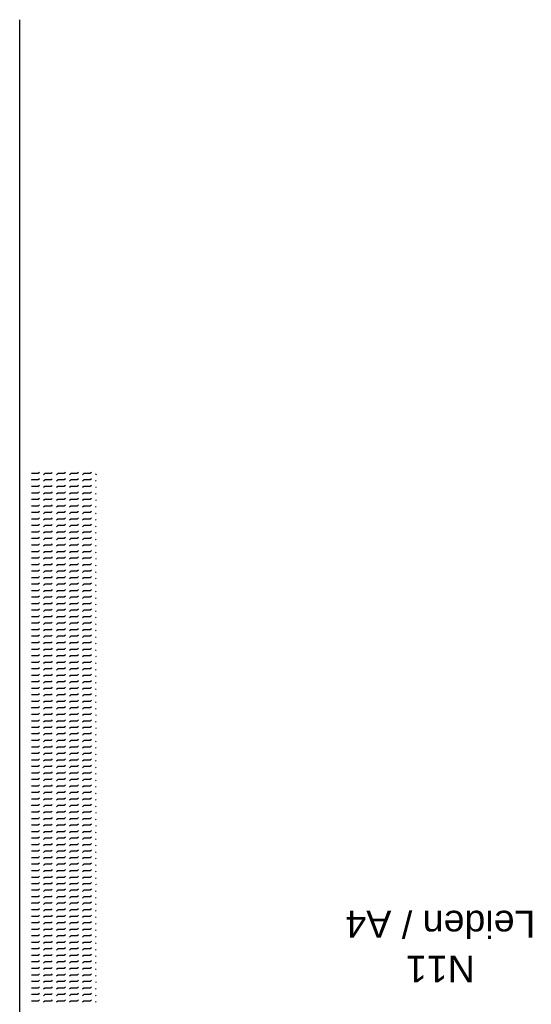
# Model space of a CAD drawing. Header units: metres. Extents: x 3368 to 18268, y -7519 to 4748.
# Tile 15 of 27: x 10986 to 11367, y -5685 to -4953. Entities that reach past the tile are written whole.
import ezdxf

# ---------------------------------------------------------------- set-up
doc = ezdxf.new("R2010")
doc.units = ezdxf.units.M
doc.layers.add('ANWBwit', color=7, linetype='Continuous')
doc.layers.add('VBL-XX-ONDERGROND', color=7, linetype='Continuous')

# ---------------------------------------------------------------- blocks, each defined once
blk = doc.blocks.new('*X39')
at = {"color": 0}
for p, q in [((-832, 3587), (-825, 3595)), ((-775, 3568), (-762, 3581)), ((-762, 3581), (-686, 3581)), ((-686, 3581), (-672, 3595)), ((-623, 3568), (-610, 3581)), ((-610, 3581), (-533, 3581)), ((-533, 3581), (-520, 3595)), ((-471, 3568), (-457, 3581)), ((-457, 3581), (-381, 3581)), ((-381, 3581), (-368, 3595)), ((-318, 3568), (-305, 3581)), ((-305, 3581), (-229, 3581)), ((-229, 3581), (-215, 3595)), ((-166, 3568), (-152, 3581)), ((-152, 3581), (-76, 3581)), ((-76, 3581), (-76, 3582)), ((-832, 3511), (-825, 3519)), ((-775, 3492), (-762, 3505)), ((-762, 3505), (-686, 3505)), ((-686, 3505), (-672, 3519)), ((-623, 3492), (-610, 3505)), ((-610, 3505), (-533, 3505)), ((-533, 3505), (-520, 3519)), ((-471, 3492), (-457, 3505)), ((-457, 3505), (-381, 3505)), ((-381, 3505), (-368, 3519)), ((-318, 3492), (-305, 3505)), ((-305, 3505), (-229, 3505)), ((-229, 3505), (-215, 3519)), ((-166, 3492), (-152, 3505)), ((-152, 3505), (-76, 3505)), ((-76, 3505), (-76, 3505)), ((-832, 3435), (-825, 3442)), ((-832, 3359), (-825, 3366)), ((-775, 3416), (-762, 3429)), ((-775, 3339), (-762, 3353)), ((-762, 3429), (-686, 3429)), ((-762, 3353), (-686, 3353)), ((-686, 3429), (-672, 3442)), ((-686, 3353), (-672, 3366)), ((-623, 3416), (-610, 3429)), ((-623, 3339), (-610, 3353)), ((-610, 3429), (-533, 3429)), ((-610, 3353), (-533, 3353)), ((-533, 3429), (-520, 3442)), ((-533, 3353), (-520, 3366)), ((-471, 3416), (-457, 3429)), ((-471, 3339), (-457, 3353)), ((-457, 3429), (-381, 3429)), ((-457, 3353), (-381, 3353)), ((-381, 3429), (-368, 3442)), ((-381, 3353), (-368, 3366)), ((-318, 3416), (-305, 3429)), ((-318, 3339), (-305, 3353)), ((-305, 3429), (-229, 3429)), ((-305, 3353), (-229, 3353)), ((-229, 3429), (-215, 3442)), ((-229, 3353), (-215, 3366)), ((-166, 3416), (-152, 3429)), ((-166, 3339), (-152, 3353)), ((-152, 3429), (-76, 3429)), ((-152, 3353), (-76, 3353)), ((-76, 3429), (-76, 3429)), ((-76, 3353), (-76, 3353)), ((-832, 3283), (-825, 3290)), ((-775, 3263), (-762, 3277)), ((-762, 3277), (-686, 3277)), ((-686, 3277), (-672, 3290)), ((-623, 3263), (-610, 3277)), ((-610, 3277), (-533, 3277)), ((-533, 3277), (-520, 3290)), ((-471, 3263), (-457, 3277)), ((-457, 3277), (-381, 3277)), ((-381, 3277), (-368, 3290)), ((-318, 3263), (-305, 3277)), ((-305, 3277), (-229, 3277)), ((-229, 3277), (-215, 3290)), ((-166, 3263), (-152, 3277)), ((-152, 3277), (-76, 3277)), ((-76, 3277), (-76, 3277)), ((-832, 3206), (-825, 3214)), ((-832, 3130), (-825, 3138)), ((-775, 3187), (-762, 3200)), ((-775, 3111), (-762, 3124)), ((-762, 3200), (-686, 3200)), ((-762, 3124), (-686, 3124)), ((-686, 3200), (-672, 3214)), ((-686, 3124), (-672, 3138)), ((-623, 3187), (-610, 3200)), ((-623, 3111), (-610, 3124)), ((-610, 3200), (-533, 3200)), ((-610, 3124), (-533, 3124)), ((-533, 3200), (-520, 3214)), ((-533, 3124), (-520, 3138)), ((-471, 3187), (-457, 3200)), ((-471, 3111), (-457, 3124)), ((-457, 3200), (-381, 3200)), ((-457, 3124), (-381, 3124)), ((-381, 3200), (-368, 3214)), ((-381, 3124), (-368, 3138)), ((-318, 3187), (-305, 3200)), ((-318, 3111), (-305, 3124)), ((-305, 3200), (-229, 3200)), ((-305, 3124), (-229, 3124)), ((-229, 3200), (-215, 3214)), ((-229, 3124), (-215, 3138)), ((-166, 3187), (-152, 3200)), ((-166, 3111), (-152, 3124)), ((-152, 3200), (-76, 3200)), ((-152, 3124), (-76, 3124)), ((-76, 3200), (-76, 3201)), ((-76, 3124), (-76, 3124)), ((-832, 3054), (-825, 3061)), ((-775, 3035), (-762, 3048)), ((-762, 3048), (-686, 3048)), ((-686, 3048), (-672, 3061)), ((-623, 3035), (-610, 3048)), ((-610, 3048), (-533, 3048)), ((-533, 3048), (-520, 3061)), ((-471, 3035), (-457, 3048)), ((-457, 3048), (-381, 3048)), ((-381, 3048), (-368, 3061)), ((-318, 3035), (-305, 3048)), ((-305, 3048), (-229, 3048)), ((-229, 3048), (-215, 3061)), ((-166, 3035), (-152, 3048)), ((-152, 3048), (-76, 3048)), ((-76, 3048), (-76, 3048)), ((-832, 2978), (-825, 2985)), ((-832, 2902), (-825, 2909)), ((-775, 2958), (-762, 2972)), ((-775, 2882), (-762, 2896)), ((-762, 2972), (-686, 2972)), ((-762, 2896), (-686, 2896)), ((-686, 2972), (-672, 2985)), ((-686, 2896), (-672, 2909)), ((-623, 2958), (-610, 2972)), ((-623, 2882), (-610, 2896)), ((-610, 2972), (-533, 2972)), ((-610, 2896), (-533, 2896)), ((-533, 2972), (-520, 2985)), ((-533, 2896), (-520, 2909)), ((-471, 2958), (-457, 2972)), ((-471, 2882), (-457, 2896)), ((-457, 2972), (-381, 2972)), ((-457, 2896), (-381, 2896)), ((-381, 2972), (-368, 2985)), ((-381, 2896), (-368, 2909)), ((-318, 2958), (-305, 2972)), ((-318, 2882), (-305, 2896)), ((-305, 2972), (-229, 2972)), ((-305, 2896), (-229, 2896)), ((-229, 2972), (-215, 2985)), ((-229, 2896), (-215, 2909)), ((-166, 2958), (-152, 2972)), ((-166, 2882), (-152, 2896)), ((-152, 2972), (-76, 2972)), ((-152, 2896), (-76, 2896)), ((-76, 2972), (-76, 2972)), ((-76, 2896), (-76, 2896)), ((-832, 2825), (-825, 2833)), ((-775, 2806), (-762, 2819)), ((-762, 2819), (-686, 2819)), ((-686, 2819), (-672, 2833)), ((-623, 2806), (-610, 2819)), ((-610, 2819), (-533, 2819)), ((-533, 2819), (-520, 2833)), ((-471, 2806), (-457, 2819)), ((-457, 2819), (-381, 2819)), ((-381, 2819), (-368, 2833)), ((-318, 2806), (-305, 2819)), ((-305, 2819), (-229, 2819)), ((-229, 2819), (-215, 2833)), ((-166, 2806), (-152, 2819)), ((-152, 2819), (-76, 2819)), ((-76, 2819), (-76, 2820)), ((-832, 2749), (-825, 2757)), ((-832, 2673), (-825, 2680)), ((-775, 2730), (-762, 2743)), ((-775, 2654), (-762, 2667)), ((-762, 2743), (-686, 2743)), ((-762, 2667), (-686, 2667)), ((-686, 2743), (-672, 2757)), ((-686, 2667), (-672, 2680)), ((-623, 2730), (-610, 2743)), ((-623, 2654), (-610, 2667)), ((-610, 2743), (-533, 2743)), ((-610, 2667), (-533, 2667)), ((-533, 2743), (-520, 2757)), ((-533, 2667), (-520, 2680)), ((-471, 2730), (-457, 2743)), ((-471, 2654), (-457, 2667)), ((-457, 2743), (-381, 2743)), ((-457, 2667), (-381, 2667)), ((-381, 2743), (-368, 2757)), ((-381, 2667), (-368, 2680)), ((-318, 2730), (-305, 2743)), ((-318, 2654), (-305, 2667)), ((-305, 2743), (-229, 2743)), ((-305, 2667), (-229, 2667)), ((-229, 2743), (-215, 2757)), ((-229, 2667), (-215, 2680)), ((-166, 2730), (-152, 2743)), ((-166, 2654), (-152, 2667)), ((-152, 2743), (-76, 2743)), ((-152, 2667), (-76, 2667)), ((-76, 2743), (-76, 2743)), ((-76, 2667), (-76, 2667)), ((-832, 2597), (-825, 2604)), ((-775, 2577), (-762, 2591)), ((-762, 2591), (-686, 2591)), ((-686, 2591), (-672, 2604)), ((-623, 2577), (-610, 2591)), ((-610, 2591), (-533, 2591)), ((-533, 2591), (-520, 2604)), ((-471, 2577), (-457, 2591)), ((-457, 2591), (-381, 2591)), ((-381, 2591), (-368, 2604)), ((-318, 2577), (-305, 2591)), ((-305, 2591), (-229, 2591)), ((-229, 2591), (-215, 2604)), ((-166, 2577), (-152, 2591)), ((-152, 2591), (-76, 2591)), ((-76, 2591), (-76, 2591)), ((-832, 2521), (-825, 2528)), ((-832, 2444), (-825, 2452)), ((-775, 2501), (-762, 2515)), ((-775, 2425), (-762, 2438)), ((-762, 2515), (-686, 2515)), ((-762, 2438), (-686, 2438)), ((-686, 2515), (-672, 2528)), ((-686, 2438), (-672, 2452)), ((-623, 2501), (-610, 2515)), ((-623, 2425), (-610, 2438)), ((-610, 2515), (-533, 2515)), ((-610, 2438), (-533, 2438)), ((-533, 2515), (-520, 2528)), ((-533, 2438), (-520, 2452)), ((-471, 2501), (-457, 2515)), ((-471, 2425), (-457, 2438)), ((-457, 2515), (-381, 2515)), ((-457, 2438), (-381, 2438)), ((-381, 2515), (-368, 2528)), ((-381, 2438), (-368, 2452)), ((-318, 2501), (-305, 2515)), ((-318, 2425), (-305, 2438)), ((-305, 2515), (-229, 2515)), ((-305, 2438), (-229, 2438)), ((-229, 2515), (-215, 2528)), ((-229, 2438), (-215, 2452)), ((-166, 2501), (-152, 2515)), ((-166, 2425), (-152, 2438)), ((-152, 2515), (-76, 2515)), ((-152, 2438), (-76, 2438)), ((-76, 2515), (-76, 2515)), ((-76, 2438), (-76, 2439)), ((-832, 2368), (-825, 2376)), ((-775, 2349), (-762, 2362)), ((-762, 2362), (-686, 2362)), ((-686, 2362), (-672, 2376)), ((-623, 2349), (-610, 2362)), ((-610, 2362), (-533, 2362)), ((-533, 2362), (-520, 2376)), ((-471, 2349), (-457, 2362)), ((-457, 2362), (-381, 2362)), ((-381, 2362), (-368, 2376)), ((-318, 2349), (-305, 2362)), ((-305, 2362), (-229, 2362)), ((-229, 2362), (-215, 2376)), ((-166, 2349), (-152, 2362)), ((-152, 2362), (-76, 2362)), ((-76, 2362), (-76, 2362)), ((-832, 2292), (-825, 2299)), ((-832, 2216), (-825, 2223)), ((-775, 2273), (-762, 2286)), ((-775, 2196), (-762, 2210)), ((-762, 2286), (-686, 2286)), ((-762, 2210), (-686, 2210)), ((-686, 2286), (-672, 2299)), ((-686, 2210), (-672, 2223)), ((-623, 2273), (-610, 2286)), ((-623, 2196), (-610, 2210)), ((-610, 2286), (-533, 2286)), ((-610, 2210), (-533, 2210)), ((-533, 2286), (-520, 2299)), ((-533, 2210), (-520, 2223)), ((-471, 2273), (-457, 2286)), ((-471, 2196), (-457, 2210)), ((-457, 2286), (-381, 2286)), ((-457, 2210), (-381, 2210)), ((-381, 2286), (-368, 2299)), ((-381, 2210), (-368, 2223)), ((-318, 2273), (-305, 2286)), ((-318, 2196), (-305, 2210)), ((-305, 2286), (-229, 2286)), ((-305, 2210), (-229, 2210)), ((-229, 2286), (-215, 2299)), ((-229, 2210), (-215, 2223)), ((-166, 2273), (-152, 2286)), ((-166, 2196), (-152, 2210)), ((-152, 2286), (-76, 2286)), ((-152, 2210), (-76, 2210)), ((-76, 2286), (-76, 2286)), ((-76, 2210), (-76, 2210)), ((-832, 2140), (-825, 2147)), ((-775, 2120), (-762, 2134)), ((-762, 2134), (-686, 2134)), ((-686, 2134), (-672, 2147)), ((-623, 2120), (-610, 2134)), ((-610, 2134), (-533, 2134)), ((-533, 2134), (-520, 2147)), ((-471, 2120), (-457, 2134)), ((-457, 2134), (-381, 2134)), ((-381, 2134), (-368, 2147)), ((-318, 2120), (-305, 2134)), ((-305, 2134), (-229, 2134)), ((-229, 2134), (-215, 2147)), ((-166, 2120), (-152, 2134)), ((-152, 2134), (-76, 2134)), ((-76, 2134), (-76, 2134)), ((-832, 2063), (-825, 2071)), ((-832, 1987), (-825, 1995)), ((-775, 2044), (-762, 2057)), ((-775, 1968), (-762, 1981)), ((-762, 2057), (-686, 2057)), ((-762, 1981), (-686, 1981)), ((-686, 2057), (-672, 2071)), ((-686, 1981), (-672, 1995)), ((-623, 2044), (-610, 2057)), ((-623, 1968), (-610, 1981)), ((-610, 2057), (-533, 2057)), ((-610, 1981), (-533, 1981)), ((-533, 2057), (-520, 2071)), ((-533, 1981), (-520, 1995)), ((-471, 2044), (-457, 2057)), ((-471, 1968), (-457, 1981)), ((-457, 2057), (-381, 2057)), ((-457, 1981), (-381, 1981)), ((-381, 2057), (-368, 2071)), ((-381, 1981), (-368, 1995)), ((-318, 2044), (-305, 2057)), ((-318, 1968), (-305, 1981)), ((-305, 2057), (-229, 2057)), ((-305, 1981), (-229, 1981)), ((-229, 2057), (-215, 2071)), ((-229, 1981), (-215, 1995)), ((-166, 2044), (-152, 2057)), ((-166, 1968), (-152, 1981)), ((-152, 2057), (-76, 2057)), ((-152, 1981), (-76, 1981)), ((-76, 2057), (-76, 2058)), ((-76, 1981), (-76, 1981)), ((-832, 1911), (-825, 1918)), ((-775, 1892), (-762, 1905)), ((-762, 1905), (-686, 1905)), ((-686, 1905), (-672, 1918)), ((-623, 1892), (-610, 1905)), ((-610, 1905), (-533, 1905)), ((-533, 1905), (-520, 1918)), ((-471, 1892), (-457, 1905)), ((-457, 1905), (-381, 1905)), ((-381, 1905), (-368, 1918)), ((-318, 1892), (-305, 1905)), ((-305, 1905), (-229, 1905)), ((-229, 1905), (-215, 1918)), ((-166, 1892), (-152, 1905)), ((-152, 1905), (-76, 1905)), ((-76, 1905), (-76, 1905)), ((-832, 1835), (-825, 1842)), ((-832, 1759), (-825, 1766)), ((-775, 1815), (-762, 1829)), ((-775, 1739), (-762, 1753)), ((-762, 1829), (-686, 1829)), ((-762, 1753), (-686, 1753)), ((-686, 1829), (-672, 1842)), ((-686, 1753), (-672, 1766)), ((-623, 1815), (-610, 1829)), ((-623, 1739), (-610, 1753)), ((-610, 1829), (-533, 1829)), ((-610, 1753), (-533, 1753)), ((-533, 1829), (-520, 1842)), ((-533, 1753), (-520, 1766)), ((-471, 1815), (-457, 1829)), ((-471, 1739), (-457, 1753)), ((-457, 1829), (-381, 1829)), ((-457, 1753), (-381, 1753)), ((-381, 1829), (-368, 1842)), ((-381, 1753), (-368, 1766)), ((-318, 1815), (-305, 1829)), ((-318, 1739), (-305, 1753)), ((-305, 1829), (-229, 1829)), ((-305, 1753), (-229, 1753)), ((-229, 1829), (-215, 1842)), ((-229, 1753), (-215, 1766)), ((-166, 1815), (-152, 1829)), ((-166, 1739), (-152, 1753)), ((-152, 1829), (-76, 1829)), ((-152, 1753), (-76, 1753)), ((-76, 1829), (-76, 1829)), ((-76, 1753), (-76, 1753)), ((-832, 1682), (-825, 1690)), ((-832, 1606), (-825, 1614)), ((-775, 1663), (-762, 1676)), ((-762, 1676), (-686, 1676)), ((-686, 1676), (-672, 1690)), ((-686, 1600), (-672, 1614)), ((-623, 1663), (-610, 1676)), ((-610, 1676), (-533, 1676)), ((-533, 1676), (-520, 1690)), ((-533, 1600), (-520, 1614)), ((-471, 1663), (-457, 1676)), ((-457, 1676), (-381, 1676)), ((-381, 1676), (-368, 1690)), ((-381, 1600), (-368, 1614)), ((-318, 1663), (-305, 1676)), ((-305, 1676), (-229, 1676)), ((-229, 1676), (-215, 1690)), ((-229, 1600), (-215, 1614)), ((-166, 1663), (-152, 1676)), ((-152, 1676), (-76, 1676)), ((-76, 1676), (-76, 1677)), ((-832, 1530), (-825, 1537)), ((-775, 1587), (-762, 1600)), ((-775, 1511), (-762, 1524)), ((-762, 1600), (-686, 1600)), ((-762, 1524), (-686, 1524)), ((-686, 1524), (-672, 1537)), ((-623, 1587), (-610, 1600)), ((-623, 1511), (-610, 1524)), ((-610, 1600), (-533, 1600)), ((-610, 1524), (-533, 1524)), ((-533, 1524), (-520, 1537)), ((-471, 1587), (-457, 1600)), ((-471, 1511), (-457, 1524)), ((-457, 1600), (-381, 1600)), ((-457, 1524), (-381, 1524)), ((-381, 1524), (-368, 1537)), ((-318, 1587), (-305, 1600)), ((-318, 1511), (-305, 1524)), ((-305, 1600), (-229, 1600)), ((-305, 1524), (-229, 1524)), ((-229, 1524), (-215, 1537)), ((-166, 1587), (-152, 1600)), ((-166, 1511), (-152, 1524)), ((-152, 1600), (-76, 1600)), ((-152, 1524), (-76, 1524)), ((-76, 1600), (-76, 1600)), ((-76, 1524), (-76, 1524)), ((-832, 1454), (-825, 1461)), ((-832, 1378), (-825, 1385)), ((-775, 1434), (-762, 1448)), ((-762, 1448), (-686, 1448)), ((-686, 1448), (-672, 1461)), ((-686, 1372), (-672, 1385)), ((-623, 1434), (-610, 1448)), ((-610, 1448), (-533, 1448)), ((-533, 1448), (-520, 1461)), ((-533, 1372), (-520, 1385)), ((-471, 1434), (-457, 1448)), ((-457, 1448), (-381, 1448)), ((-381, 1448), (-368, 1461)), ((-381, 1372), (-368, 1385)), ((-318, 1434), (-305, 1448)), ((-305, 1448), (-229, 1448)), ((-229, 1448), (-215, 1461)), ((-229, 1372), (-215, 1385)), ((-166, 1434), (-152, 1448)), ((-152, 1448), (-76, 1448)), ((-76, 1448), (-76, 1448)), ((-832, 1301), (-825, 1309)), ((-775, 1358), (-762, 1372)), ((-775, 1282), (-762, 1295)), ((-762, 1372), (-686, 1372)), ((-762, 1295), (-686, 1295)), ((-686, 1295), (-672, 1309)), ((-623, 1358), (-610, 1372)), ((-623, 1282), (-610, 1295)), ((-610, 1372), (-533, 1372)), ((-610, 1295), (-533, 1295)), ((-533, 1295), (-520, 1309)), ((-471, 1358), (-457, 1372)), ((-471, 1282), (-457, 1295)), ((-457, 1372), (-381, 1372)), ((-457, 1295), (-381, 1295)), ((-381, 1295), (-368, 1309)), ((-318, 1358), (-305, 1372)), ((-318, 1282), (-305, 1295)), ((-305, 1372), (-229, 1372)), ((-305, 1295), (-229, 1295)), ((-229, 1295), (-215, 1309)), ((-166, 1358), (-152, 1372)), ((-166, 1282), (-152, 1295)), ((-152, 1372), (-76, 1372)), ((-152, 1295), (-76, 1295)), ((-76, 1372), (-76, 1372)), ((-76, 1295), (-76, 1296)), ((-832, 1225), (-825, 1233)), ((-832, 1149), (-825, 1156)), ((-775, 1206), (-762, 1219)), ((-762, 1219), (-686, 1219)), ((-686, 1219), (-672, 1233)), ((-686, 1143), (-672, 1156)), ((-623, 1206), (-610, 1219)), ((-610, 1219), (-533, 1219)), ((-533, 1219), (-520, 1233)), ((-533, 1143), (-520, 1156)), ((-471, 1206), (-457, 1219)), ((-457, 1219), (-381, 1219)), ((-381, 1219), (-368, 1233)), ((-381, 1143), (-368, 1156)), ((-318, 1206), (-305, 1219)), ((-305, 1219), (-229, 1219)), ((-229, 1219), (-215, 1233)), ((-229, 1143), (-215, 1156)), ((-166, 1206), (-152, 1219)), ((-152, 1219), (-76, 1219)), ((-76, 1219), (-76, 1219)), ((-832, 1073), (-825, 1080)), ((-775, 1130), (-762, 1143)), ((-775, 1053), (-762, 1067)), ((-762, 1143), (-686, 1143)), ((-762, 1067), (-686, 1067)), ((-686, 1067), (-672, 1080)), ((-623, 1130), (-610, 1143)), ((-623, 1053), (-610, 1067)), ((-610, 1143), (-533, 1143)), ((-610, 1067), (-533, 1067)), ((-533, 1067), (-520, 1080)), ((-471, 1130), (-457, 1143)), ((-471, 1053), (-457, 1067)), ((-457, 1143), (-381, 1143)), ((-457, 1067), (-381, 1067)), ((-381, 1067), (-368, 1080)), ((-318, 1130), (-305, 1143)), ((-318, 1053), (-305, 1067)), ((-305, 1143), (-229, 1143)), ((-305, 1067), (-229, 1067)), ((-229, 1067), (-215, 1080)), ((-166, 1130), (-152, 1143)), ((-166, 1053), (-152, 1067)), ((-152, 1143), (-76, 1143)), ((-152, 1067), (-76, 1067)), ((-76, 1143), (-76, 1143)), ((-76, 1067), (-76, 1067)), ((-832, 997), (-825, 1004)), ((-832, 920), (-825, 928)), ((-775, 977), (-762, 991)), ((-762, 991), (-686, 991)), ((-686, 991), (-672, 1004)), ((-686, 914), (-672, 928)), ((-623, 977), (-610, 991)), ((-610, 991), (-533, 991)), ((-533, 991), (-520, 1004)), ((-533, 914), (-520, 928)), ((-471, 977), (-457, 991)), ((-457, 991), (-381, 991)), ((-381, 991), (-368, 1004)), ((-381, 914), (-368, 928)), ((-318, 977), (-305, 991)), ((-305, 991), (-229, 991)), ((-229, 991), (-215, 1004)), ((-229, 914), (-215, 928)), ((-166, 977), (-152, 991)), ((-152, 991), (-76, 991)), ((-76, 991), (-76, 991)), ((-832, 844), (-825, 852)), ((-775, 901), (-762, 914)), ((-775, 825), (-762, 838)), ((-762, 914), (-686, 914)), ((-762, 838), (-686, 838)), ((-686, 838), (-672, 852)), ((-623, 901), (-610, 914)), ((-623, 825), (-610, 838)), ((-610, 914), (-533, 914)), ((-610, 838), (-533, 838)), ((-533, 838), (-520, 852)), ((-471, 901), (-457, 914)), ((-471, 825), (-457, 838)), ((-457, 914), (-381, 914)), ((-457, 838), (-381, 838)), ((-381, 838), (-368, 852)), ((-318, 901), (-305, 914)), ((-318, 825), (-305, 838)), ((-305, 914), (-229, 914)), ((-305, 838), (-229, 838)), ((-229, 838), (-215, 852)), ((-166, 901), (-152, 914)), ((-166, 825), (-152, 838)), ((-152, 914), (-76, 914)), ((-152, 838), (-76, 838)), ((-76, 914), (-76, 915)), ((-76, 838), (-76, 838)), ((-832, 768), (-825, 775)), ((-832, 692), (-825, 699)), ((-775, 749), (-762, 762)), ((-762, 762), (-686, 762)), ((-686, 762), (-672, 775)), ((-686, 686), (-672, 699)), ((-623, 749), (-610, 762)), ((-610, 762), (-533, 762)), ((-533, 762), (-520, 775)), ((-533, 686), (-520, 699)), ((-471, 749), (-457, 762)), ((-457, 762), (-381, 762)), ((-381, 762), (-368, 775)), ((-381, 686), (-368, 699)), ((-318, 749), (-305, 762)), ((-305, 762), (-229, 762)), ((-229, 762), (-215, 775)), ((-229, 686), (-215, 699)), ((-166, 749), (-152, 762)), ((-152, 762), (-76, 762)), ((-76, 762), (-76, 762)), ((-832, 616), (-825, 623)), ((-775, 672), (-762, 686)), ((-775, 596), (-762, 610)), ((-762, 686), (-686, 686)), ((-762, 610), (-686, 610)), ((-686, 610), (-672, 623)), ((-623, 672), (-610, 686)), ((-623, 596), (-610, 610)), ((-610, 686), (-533, 686)), ((-610, 610), (-533, 610)), ((-533, 610), (-520, 623)), ((-471, 672), (-457, 686)), ((-471, 596), (-457, 610)), ((-457, 686), (-381, 686)), ((-457, 610), (-381, 610)), ((-381, 610), (-368, 623)), ((-318, 672), (-305, 686)), ((-318, 596), (-305, 610)), ((-305, 686), (-229, 686)), ((-305, 610), (-229, 610)), ((-229, 610), (-215, 623)), ((-166, 672), (-152, 686)), ((-166, 596), (-152, 610)), ((-152, 686), (-76, 686)), ((-152, 610), (-76, 610)), ((-76, 686), (-76, 686)), ((-76, 610), (-76, 610)), ((-832, 539), (-825, 547)), ((-832, 463), (-825, 471)), ((-775, 520), (-762, 533)), ((-762, 533), (-686, 533)), ((-686, 533), (-672, 547)), ((-686, 457), (-672, 471)), ((-623, 520), (-610, 533)), ((-610, 533), (-533, 533)), ((-533, 533), (-520, 547)), ((-533, 457), (-520, 471)), ((-471, 520), (-457, 533)), ((-457, 533), (-381, 533)), ((-381, 533), (-368, 547)), ((-381, 457), (-368, 471)), ((-318, 520), (-305, 533)), ((-305, 533), (-229, 533)), ((-229, 533), (-215, 547)), ((-229, 457), (-215, 471)), ((-166, 520), (-152, 533)), ((-152, 533), (-76, 533)), ((-76, 533), (-76, 534)), ((-832, 387), (-825, 394)), ((-775, 444), (-762, 457)), ((-775, 368), (-762, 381)), ((-762, 457), (-686, 457)), ((-762, 381), (-686, 381)), ((-686, 381), (-672, 394)), ((-623, 444), (-610, 457)), ((-623, 368), (-610, 381)), ((-610, 457), (-533, 457)), ((-610, 381), (-533, 381)), ((-533, 381), (-520, 394)), ((-471, 444), (-457, 457)), ((-471, 368), (-457, 381)), ((-457, 457), (-381, 457)), ((-457, 381), (-381, 381)), ((-381, 381), (-368, 394)), ((-318, 444), (-305, 457)), ((-318, 368), (-305, 381)), ((-305, 457), (-229, 457)), ((-305, 381), (-229, 381)), ((-229, 381), (-215, 394)), ((-166, 444), (-152, 457)), ((-166, 368), (-152, 381)), ((-152, 457), (-76, 457)), ((-152, 381), (-76, 381)), ((-76, 457), (-76, 457)), ((-76, 381), (-76, 381)), ((-832, 311), (-825, 318)), ((-832, 235), (-825, 242)), ((-775, 291), (-762, 305)), ((-762, 305), (-686, 305)), ((-686, 305), (-672, 318)), ((-686, 229), (-672, 242)), ((-623, 291), (-610, 305)), ((-610, 305), (-533, 305)), ((-533, 305), (-520, 318)), ((-533, 229), (-520, 242)), ((-471, 291), (-457, 305)), ((-457, 305), (-381, 305)), ((-381, 305), (-368, 318)), ((-381, 229), (-368, 242)), ((-318, 291), (-305, 305)), ((-305, 305), (-229, 305)), ((-229, 305), (-215, 318)), ((-229, 229), (-215, 242)), ((-166, 291), (-152, 305)), ((-152, 305), (-76, 305)), ((-76, 305), (-76, 305)), ((-832, 158), (-825, 166)), ((-775, 215), (-762, 229)), ((-775, 139), (-762, 152)), ((-762, 229), (-686, 229)), ((-762, 152), (-686, 152)), ((-686, 152), (-672, 166)), ((-623, 215), (-610, 229)), ((-623, 139), (-610, 152)), ((-610, 229), (-533, 229)), ((-610, 152), (-533, 152)), ((-533, 152), (-520, 166)), ((-471, 215), (-457, 229)), ((-471, 139), (-457, 152)), ((-457, 229), (-381, 229)), ((-457, 152), (-381, 152)), ((-381, 152), (-368, 166)), ((-318, 215), (-305, 229)), ((-318, 139), (-305, 152)), ((-305, 229), (-229, 229)), ((-305, 152), (-229, 152)), ((-229, 152), (-215, 166)), ((-166, 215), (-152, 229)), ((-166, 139), (-152, 152)), ((-152, 229), (-76, 229)), ((-152, 152), (-76, 152)), ((-76, 229), (-76, 229)), ((-76, 152), (-76, 153)), ((-832, 82), (-825, 90)), ((-832, 6), (-825, 13)), ((-775, 63), (-762, 76)), ((-762, 76), (-686, 76)), ((-762, 0), (-686, 0)), ((-686, 76), (-672, 90)), ((-686, 0), (-672, 13)), ((-623, 63), (-610, 76)), ((-610, 76), (-533, 76)), ((-610, 0), (-533, 0)), ((-533, 76), (-520, 90)), ((-533, 0), (-520, 13)), ((-471, 63), (-457, 76)), ((-457, 76), (-381, 76)), ((-457, 0), (-381, 0)), ((-381, 76), (-368, 90)), ((-381, 0), (-368, 13)), ((-318, 63), (-305, 76)), ((-305, 76), (-229, 76)), ((-305, 0), (-229, 0)), ((-229, 76), (-215, 90)), ((-229, 0), (-215, 13)), ((-166, 63), (-152, 76)), ((-152, 76), (-76, 76)), ((-152, 0), (-76, 0)), ((-76, 76), (-76, 76)), ((-76, 0), (-76, 0)), ((-832, -70), (-825, -63)), ((-775, -13), (-762, 0)), ((-775, -90), (-762, -76)), ((-762, -76), (-686, -76)), ((-686, -76), (-672, -63)), ((-623, -13), (-610, 0)), ((-623, -90), (-610, -76)), ((-610, -76), (-533, -76)), ((-533, -76), (-520, -63)), ((-471, -13), (-457, 0)), ((-471, -90), (-457, -76)), ((-457, -76), (-381, -76)), ((-381, -76), (-368, -63)), ((-318, -13), (-305, 0)), ((-318, -90), (-305, -76)), ((-305, -76), (-229, -76)), ((-229, -76), (-215, -63)), ((-166, -13), (-152, 0)), ((-166, -90), (-152, -76)), ((-152, -76), (-76, -76)), ((-76, -76), (-76, -76)), ((-832, -146), (-825, -139)), ((-832, -223), (-825, -215)), ((-775, -166), (-762, -152)), ((-775, -242), (-762, -229)), ((-762, -152), (-686, -152)), ((-762, -229), (-686, -229)), ((-686, -152), (-672, -139)), ((-686, -229), (-672, -215)), ((-623, -166), (-610, -152)), ((-623, -242), (-610, -229)), ((-610, -152), (-533, -152)), ((-610, -229), (-533, -229)), ((-533, -152), (-520, -139)), ((-533, -229), (-520, -215)), ((-471, -166), (-457, -152)), ((-471, -242), (-457, -229)), ((-457, -152), (-381, -152)), ((-457, -229), (-381, -229)), ((-381, -152), (-368, -139)), ((-381, -229), (-368, -215)), ((-318, -166), (-305, -152)), ((-318, -242), (-305, -229)), ((-305, -152), (-229, -152)), ((-305, -229), (-229, -229)), ((-229, -152), (-215, -139)), ((-229, -229), (-215, -215)), ((-166, -166), (-152, -152)), ((-166, -242), (-152, -229)), ((-152, -152), (-76, -152)), ((-152, -229), (-76, -229)), ((-76, -152), (-76, -152)), ((-76, -229), (-76, -228)), ((-832, -299), (-825, -291)), ((-775, -318), (-762, -305)), ((-762, -305), (-686, -305)), ((-686, -305), (-672, -291)), ((-623, -318), (-610, -305)), ((-610, -305), (-533, -305)), ((-533, -305), (-520, -291)), ((-471, -318), (-457, -305)), ((-457, -305), (-381, -305)), ((-381, -305), (-368, -291)), ((-318, -318), (-305, -305)), ((-305, -305), (-229, -305)), ((-229, -305), (-215, -291)), ((-166, -318), (-152, -305)), ((-152, -305), (-76, -305)), ((-76, -305), (-76, -305)), ((-832, -375), (-825, -368)), ((-832, -451), (-825, -444)), ((-775, -394), (-762, -381)), ((-775, -471), (-762, -457)), ((-762, -381), (-686, -381)), ((-762, -457), (-686, -457)), ((-686, -381), (-672, -368)), ((-686, -457), (-672, -444)), ((-623, -394), (-610, -381)), ((-623, -471), (-610, -457)), ((-610, -381), (-533, -381)), ((-610, -457), (-533, -457)), ((-533, -381), (-520, -368)), ((-533, -457), (-520, -444)), ((-471, -394), (-457, -381)), ((-471, -471), (-457, -457)), ((-457, -381), (-381, -381)), ((-457, -457), (-381, -457)), ((-381, -381), (-368, -368)), ((-381, -457), (-368, -444)), ((-318, -394), (-305, -381)), ((-318, -471), (-305, -457)), ((-305, -381), (-229, -381)), ((-305, -457), (-229, -457)), ((-229, -381), (-215, -368)), ((-229, -457), (-215, -444)), ((-166, -394), (-152, -381)), ((-166, -471), (-152, -457)), ((-152, -381), (-76, -381)), ((-152, -457), (-76, -457)), ((-76, -381), (-76, -381)), ((-76, -457), (-76, -457)), ((-832, -527), (-825, -520)), ((-775, -547), (-762, -533)), ((-762, -533), (-686, -533)), ((-686, -533), (-672, -520)), ((-623, -547), (-610, -533)), ((-610, -533), (-533, -533)), ((-533, -533), (-520, -520)), ((-471, -547), (-457, -533)), ((-457, -533), (-381, -533)), ((-381, -533), (-368, -520)), ((-318, -547), (-305, -533)), ((-305, -533), (-229, -533)), ((-229, -533), (-215, -520)), ((-166, -547), (-152, -533)), ((-152, -533), (-76, -533)), ((-76, -533), (-76, -533)), ((-832, -604), (-825, -596)), ((-832, -680), (-825, -672)), ((-775, -623), (-762, -610)), ((-775, -699), (-762, -686)), ((-762, -610), (-686, -610)), ((-762, -686), (-686, -686)), ((-686, -610), (-672, -596)), ((-686, -686), (-672, -672)), ((-623, -623), (-610, -610)), ((-623, -699), (-610, -686)), ((-610, -610), (-533, -610)), ((-610, -686), (-533, -686)), ((-533, -610), (-520, -596)), ((-533, -686), (-520, -672)), ((-471, -623), (-457, -610)), ((-471, -699), (-457, -686)), ((-457, -610), (-381, -610)), ((-457, -686), (-381, -686)), ((-381, -610), (-368, -596)), ((-381, -686), (-368, -672)), ((-318, -623), (-305, -610)), ((-318, -699), (-305, -686)), ((-305, -610), (-229, -610)), ((-305, -686), (-229, -686)), ((-229, -610), (-215, -596)), ((-229, -686), (-215, -672)), ((-166, -623), (-152, -610)), ((-166, -699), (-152, -686)), ((-152, -610), (-76, -610)), ((-152, -686), (-76, -686)), ((-76, -610), (-76, -609)), ((-76, -686), (-76, -686)), ((-832, -756), (-825, -749)), ((-775, -775), (-762, -762)), ((-762, -762), (-686, -762)), ((-686, -762), (-672, -749)), ((-623, -775), (-610, -762)), ((-610, -762), (-533, -762)), ((-533, -762), (-520, -749)), ((-471, -775), (-457, -762)), ((-457, -762), (-381, -762)), ((-381, -762), (-368, -749)), ((-318, -775), (-305, -762)), ((-305, -762), (-229, -762)), ((-229, -762), (-215, -749)), ((-166, -775), (-152, -762)), ((-152, -762), (-76, -762)), ((-76, -762), (-76, -762)), ((-832, -832), (-825, -825)), ((-832, -908), (-825, -901)), ((-775, -852), (-762, -838)), ((-775, -928), (-762, -914)), ((-762, -838), (-686, -838)), ((-762, -914), (-686, -914)), ((-686, -838), (-672, -825)), ((-686, -914), (-672, -901)), ((-623, -852), (-610, -838)), ((-623, -928), (-610, -914)), ((-610, -838), (-533, -838)), ((-610, -914), (-533, -914)), ((-533, -838), (-520, -825)), ((-533, -914), (-520, -901)), ((-471, -852), (-457, -838)), ((-471, -928), (-457, -914)), ((-457, -838), (-381, -838)), ((-457, -914), (-381, -914)), ((-381, -838), (-368, -825)), ((-381, -914), (-368, -901)), ((-318, -852), (-305, -838)), ((-318, -928), (-305, -914)), ((-305, -838), (-229, -838)), ((-305, -914), (-229, -914)), ((-229, -838), (-215, -825)), ((-229, -914), (-215, -901)), ((-166, -852), (-152, -838)), ((-166, -928), (-152, -914)), ((-152, -838), (-76, -838)), ((-152, -914), (-76, -914)), ((-76, -838), (-76, -838)), ((-76, -914), (-76, -914)), ((-832, -985), (-825, -977)), ((-775, -1004), (-762, -991)), ((-762, -991), (-686, -991)), ((-686, -991), (-672, -977)), ((-623, -1004), (-610, -991)), ((-610, -991), (-533, -991)), ((-533, -991), (-520, -977)), ((-471, -1004), (-457, -991)), ((-457, -991), (-381, -991)), ((-381, -991), (-368, -977)), ((-318, -1004), (-305, -991)), ((-305, -991), (-229, -991)), ((-229, -991), (-215, -977)), ((-166, -1004), (-152, -991)), ((-152, -991), (-76, -991)), ((-76, -991), (-76, -990)), ((-832, -1061), (-825, -1053)), ((-832, -1137), (-825, -1130)), ((-775, -1080), (-762, -1067)), ((-775, -1156), (-762, -1143)), ((-762, -1067), (-686, -1067)), ((-762, -1143), (-686, -1143)), ((-686, -1067), (-672, -1053)), ((-686, -1143), (-672, -1130)), ((-623, -1080), (-610, -1067)), ((-623, -1156), (-610, -1143)), ((-610, -1067), (-533, -1067)), ((-610, -1143), (-533, -1143)), ((-533, -1067), (-520, -1053)), ((-533, -1143), (-520, -1130)), ((-471, -1080), (-457, -1067)), ((-471, -1156), (-457, -1143)), ((-457, -1067), (-381, -1067)), ((-457, -1143), (-381, -1143)), ((-381, -1067), (-368, -1053)), ((-381, -1143), (-368, -1130)), ((-318, -1080), (-305, -1067)), ((-318, -1156), (-305, -1143)), ((-305, -1067), (-229, -1067)), ((-305, -1143), (-229, -1143)), ((-229, -1067), (-215, -1053)), ((-229, -1143), (-215, -1130)), ((-166, -1080), (-152, -1067)), ((-166, -1156), (-152, -1143)), ((-152, -1067), (-76, -1067)), ((-152, -1143), (-76, -1143)), ((-76, -1067), (-76, -1067)), ((-76, -1143), (-76, -1143)), ((-832, -1213), (-825, -1206)), ((-775, -1233), (-762, -1219)), ((-762, -1219), (-686, -1219)), ((-686, -1219), (-672, -1206)), ((-623, -1233), (-610, -1219)), ((-610, -1219), (-533, -1219)), ((-533, -1219), (-520, -1206)), ((-471, -1233), (-457, -1219)), ((-457, -1219), (-381, -1219)), ((-381, -1219), (-368, -1206)), ((-318, -1233), (-305, -1219)), ((-305, -1219), (-229, -1219)), ((-229, -1219), (-215, -1206)), ((-166, -1233), (-152, -1219)), ((-152, -1219), (-76, -1219)), ((-76, -1219), (-76, -1219)), ((-832, -1289), (-825, -1282)), ((-832, -1366), (-825, -1358)), ((-775, -1309), (-762, -1295)), ((-775, -1385), (-762, -1372)), ((-762, -1295), (-686, -1295)), ((-762, -1372), (-686, -1372)), ((-686, -1295), (-672, -1282)), ((-686, -1372), (-672, -1358)), ((-623, -1309), (-610, -1295)), ((-623, -1385), (-610, -1372)), ((-610, -1295), (-533, -1295)), ((-610, -1372), (-533, -1372)), ((-533, -1295), (-520, -1282)), ((-533, -1372), (-520, -1358)), ((-471, -1309), (-457, -1295)), ((-471, -1385), (-457, -1372)), ((-457, -1295), (-381, -1295)), ((-457, -1372), (-381, -1372)), ((-381, -1295), (-368, -1282)), ((-381, -1372), (-368, -1358)), ((-318, -1309), (-305, -1295)), ((-318, -1385), (-305, -1372)), ((-305, -1295), (-229, -1295)), ((-305, -1372), (-229, -1372)), ((-229, -1295), (-215, -1282)), ((-229, -1372), (-215, -1358)), ((-166, -1309), (-152, -1295)), ((-166, -1385), (-152, -1372)), ((-152, -1295), (-76, -1295)), ((-152, -1372), (-76, -1372)), ((-76, -1295), (-76, -1295)), ((-76, -1372), (-76, -1371)), ((-832, -1442), (-825, -1434)), ((-775, -1461), (-762, -1448)), ((-762, -1448), (-686, -1448)), ((-686, -1448), (-672, -1434)), ((-623, -1461), (-610, -1448)), ((-610, -1448), (-533, -1448)), ((-533, -1448), (-520, -1434)), ((-471, -1461), (-457, -1448)), ((-457, -1448), (-381, -1448)), ((-381, -1448), (-368, -1434)), ((-318, -1461), (-305, -1448)), ((-305, -1448), (-229, -1448)), ((-229, -1448), (-215, -1434)), ((-166, -1461), (-152, -1448)), ((-152, -1448), (-76, -1448)), ((-76, -1448), (-76, -1448)), ((-832, -1518), (-825, -1511)), ((-832, -1594), (-825, -1587)), ((-775, -1537), (-762, -1524)), ((-775, -1614), (-762, -1600)), ((-762, -1524), (-686, -1524)), ((-762, -1600), (-686, -1600)), ((-686, -1524), (-672, -1511)), ((-686, -1600), (-672, -1587)), ((-623, -1537), (-610, -1524)), ((-623, -1614), (-610, -1600)), ((-610, -1524), (-533, -1524)), ((-610, -1600), (-533, -1600)), ((-533, -1524), (-520, -1511)), ((-533, -1600), (-520, -1587)), ((-471, -1537), (-457, -1524)), ((-471, -1614), (-457, -1600)), ((-457, -1524), (-381, -1524)), ((-457, -1600), (-381, -1600)), ((-381, -1524), (-368, -1511)), ((-381, -1600), (-368, -1587)), ((-318, -1537), (-305, -1524)), ((-318, -1614), (-305, -1600)), ((-305, -1524), (-229, -1524)), ((-305, -1600), (-229, -1600)), ((-229, -1524), (-215, -1511)), ((-229, -1600), (-215, -1587)), ((-166, -1537), (-152, -1524)), ((-166, -1614), (-152, -1600)), ((-152, -1524), (-76, -1524)), ((-152, -1600), (-76, -1600)), ((-76, -1524), (-76, -1524)), ((-76, -1600), (-76, -1600)), ((-832, -1670), (-825, -1663)), ((-775, -1690), (-762, -1676)), ((-762, -1676), (-686, -1676)), ((-686, -1676), (-672, -1663)), ((-623, -1690), (-610, -1676)), ((-610, -1676), (-533, -1676)), ((-533, -1676), (-520, -1663)), ((-471, -1690), (-457, -1676)), ((-457, -1676), (-381, -1676)), ((-381, -1676), (-368, -1663)), ((-318, -1690), (-305, -1676)), ((-305, -1676), (-229, -1676)), ((-229, -1676), (-215, -1663)), ((-166, -1690), (-152, -1676)), ((-152, -1676), (-76, -1676)), ((-76, -1676), (-76, -1676)), ((-832, -1747), (-825, -1739)), ((-832, -1823), (-825, -1815)), ((-775, -1766), (-762, -1753)), ((-775, -1842), (-762, -1829)), ((-762, -1753), (-686, -1753)), ((-762, -1829), (-686, -1829)), ((-686, -1753), (-672, -1739)), ((-686, -1829), (-672, -1815)), ((-623, -1766), (-610, -1753)), ((-623, -1842), (-610, -1829)), ((-610, -1753), (-533, -1753)), ((-610, -1829), (-533, -1829)), ((-533, -1753), (-520, -1739)), ((-533, -1829), (-520, -1815)), ((-471, -1766), (-457, -1753)), ((-471, -1842), (-457, -1829)), ((-457, -1753), (-381, -1753)), ((-457, -1829), (-381, -1829)), ((-381, -1753), (-368, -1739)), ((-381, -1829), (-368, -1815)), ((-318, -1766), (-305, -1753)), ((-318, -1842), (-305, -1829)), ((-305, -1753), (-229, -1753)), ((-305, -1829), (-229, -1829)), ((-229, -1753), (-215, -1739)), ((-229, -1829), (-215, -1815)), ((-166, -1766), (-152, -1753)), ((-166, -1842), (-152, -1829)), ((-152, -1753), (-76, -1753)), ((-152, -1829), (-76, -1829)), ((-76, -1753), (-76, -1752)), ((-76, -1829), (-76, -1829)), ((-832, -1899), (-825, -1892)), ((-775, -1918), (-762, -1905)), ((-762, -1905), (-686, -1905)), ((-686, -1905), (-672, -1892)), ((-623, -1918), (-610, -1905)), ((-610, -1905), (-533, -1905)), ((-533, -1905), (-520, -1892)), ((-471, -1918), (-457, -1905)), ((-457, -1905), (-381, -1905)), ((-381, -1905), (-368, -1892)), ((-318, -1918), (-305, -1905)), ((-305, -1905), (-229, -1905)), ((-229, -1905), (-215, -1892)), ((-166, -1918), (-152, -1905)), ((-152, -1905), (-76, -1905)), ((-76, -1905), (-76, -1905)), ((-832, -1975), (-825, -1968)), ((-832, -2051), (-825, -2044)), ((-775, -1995), (-762, -1981)), ((-775, -2071), (-762, -2057)), ((-762, -1981), (-686, -1981)), ((-762, -2057), (-686, -2057)), ((-686, -1981), (-672, -1968)), ((-686, -2057), (-672, -2044)), ((-623, -1995), (-610, -1981)), ((-623, -2071), (-610, -2057)), ((-610, -1981), (-533, -1981)), ((-610, -2057), (-533, -2057)), ((-533, -1981), (-520, -1968)), ((-533, -2057), (-520, -2044)), ((-471, -1995), (-457, -1981)), ((-471, -2071), (-457, -2057)), ((-457, -1981), (-381, -1981)), ((-457, -2057), (-381, -2057)), ((-381, -1981), (-368, -1968)), ((-381, -2057), (-368, -2044)), ((-318, -1995), (-305, -1981)), ((-318, -2071), (-305, -2057)), ((-305, -1981), (-229, -1981)), ((-305, -2057), (-229, -2057)), ((-229, -1981), (-215, -1968)), ((-229, -2057), (-215, -2044)), ((-166, -1995), (-152, -1981)), ((-166, -2071), (-152, -2057)), ((-152, -1981), (-76, -1981)), ((-152, -2057), (-76, -2057)), ((-76, -1981), (-76, -1981)), ((-76, -2057), (-76, -2057)), ((-832, -2128), (-825, -2120)), ((-775, -2147), (-762, -2134)), ((-762, -2134), (-686, -2134)), ((-686, -2134), (-672, -2120)), ((-623, -2147), (-610, -2134)), ((-610, -2134), (-533, -2134)), ((-533, -2134), (-520, -2120)), ((-471, -2147), (-457, -2134)), ((-457, -2134), (-381, -2134)), ((-381, -2134), (-368, -2120)), ((-318, -2147), (-305, -2134)), ((-305, -2134), (-229, -2134)), ((-229, -2134), (-215, -2120)), ((-166, -2147), (-152, -2134)), ((-152, -2134), (-76, -2134)), ((-76, -2134), (-76, -2133)), ((-832, -2204), (-825, -2196)), ((-832, -2280), (-825, -2273)), ((-775, -2223), (-762, -2210)), ((-775, -2299), (-762, -2286)), ((-762, -2210), (-686, -2210)), ((-762, -2286), (-686, -2286)), ((-686, -2210), (-672, -2196)), ((-686, -2286), (-672, -2273)), ((-623, -2223), (-610, -2210)), ((-623, -2299), (-610, -2286)), ((-610, -2210), (-533, -2210)), ((-610, -2286), (-533, -2286)), ((-533, -2210), (-520, -2196)), ((-533, -2286), (-520, -2273)), ((-471, -2223), (-457, -2210)), ((-471, -2299), (-457, -2286)), ((-457, -2210), (-381, -2210)), ((-457, -2286), (-381, -2286)), ((-381, -2210), (-368, -2196)), ((-381, -2286), (-368, -2273)), ((-318, -2223), (-305, -2210)), ((-318, -2299), (-305, -2286)), ((-305, -2210), (-229, -2210)), ((-305, -2286), (-229, -2286)), ((-229, -2210), (-215, -2196)), ((-229, -2286), (-215, -2273)), ((-166, -2223), (-152, -2210)), ((-166, -2299), (-152, -2286)), ((-152, -2210), (-76, -2210)), ((-152, -2286), (-76, -2286)), ((-76, -2210), (-76, -2210)), ((-76, -2286), (-76, -2286)), ((-832, -2356), (-825, -2349)), ((-775, -2376), (-762, -2362)), ((-762, -2362), (-686, -2362)), ((-686, -2362), (-672, -2349)), ((-623, -2376), (-610, -2362)), ((-610, -2362), (-533, -2362)), ((-533, -2362), (-520, -2349)), ((-471, -2376), (-457, -2362)), ((-457, -2362), (-381, -2362)), ((-381, -2362), (-368, -2349)), ((-318, -2376), (-305, -2362)), ((-305, -2362), (-229, -2362)), ((-229, -2362), (-215, -2349)), ((-166, -2376), (-152, -2362)), ((-152, -2362), (-76, -2362)), ((-76, -2362), (-76, -2362)), ((-832, -2432), (-825, -2425)), ((-832, -2509), (-825, -2501)), ((-775, -2452), (-762, -2438)), ((-775, -2528), (-762, -2515)), ((-762, -2438), (-686, -2438)), ((-762, -2515), (-686, -2515)), ((-686, -2438), (-672, -2425)), ((-686, -2515), (-672, -2501)), ((-623, -2452), (-610, -2438)), ((-623, -2528), (-610, -2515)), ((-610, -2438), (-533, -2438)), ((-610, -2515), (-533, -2515)), ((-533, -2438), (-520, -2425)), ((-533, -2515), (-520, -2501)), ((-471, -2452), (-457, -2438)), ((-471, -2528), (-457, -2515)), ((-457, -2438), (-381, -2438)), ((-457, -2515), (-381, -2515)), ((-381, -2438), (-368, -2425)), ((-381, -2515), (-368, -2501)), ((-318, -2452), (-305, -2438)), ((-318, -2528), (-305, -2515)), ((-305, -2438), (-229, -2438)), ((-305, -2515), (-229, -2515)), ((-229, -2438), (-215, -2425)), ((-229, -2515), (-215, -2501)), ((-166, -2452), (-152, -2438)), ((-166, -2528), (-152, -2515)), ((-152, -2438), (-76, -2438)), ((-152, -2515), (-76, -2515)), ((-76, -2438), (-76, -2438)), ((-76, -2515), (-76, -2514)), ((-832, -2585), (-825, -2577)), ((-775, -2604), (-762, -2591)), ((-762, -2591), (-686, -2591)), ((-686, -2591), (-672, -2577)), ((-623, -2604), (-610, -2591)), ((-610, -2591), (-533, -2591)), ((-533, -2591), (-520, -2577)), ((-471, -2604), (-457, -2591)), ((-457, -2591), (-381, -2591)), ((-381, -2591), (-368, -2577)), ((-318, -2604), (-305, -2591)), ((-305, -2591), (-229, -2591)), ((-229, -2591), (-215, -2577)), ((-166, -2604), (-152, -2591)), ((-152, -2591), (-76, -2591)), ((-76, -2591), (-76, -2591))]:
    blk.add_line(p, q, dxfattribs=at)

msp = doc.modelspace()

# ---------------------------------------------------------------- linework, layer by layer
at = {"color": 18}
msp.add_line((10986.267, -5757.126), (10986.267, -4953.237), dxfattribs=at)

# ---------------------------------------------------------------- block references
at = {"layer": 'VBL-XX-ONDERGROND', "color": 18, "xscale": 0.06355286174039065, "yscale": 0.06355286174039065, "zscale": 0.06355282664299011, "rotation": 180}
msp.add_blockref('*X39', (10990.348, -5455.309, 181985616.911), dxfattribs=at)

# ---------------------------------------------------------------- texts
at = {"layer": 'ANWBwit', "color": 18, "insert": (11299.289, -5642.301), "char_height": 20, "width": 1371.85402, "attachment_point": 5, "rotation": 180}
msp.add_mtext('{\\fSwis721 Blk BT|b0|i0|c0|p34;N11\\PLeiden / A4}', dxfattribs=at)

doc.saveas('drawing.dxf')
